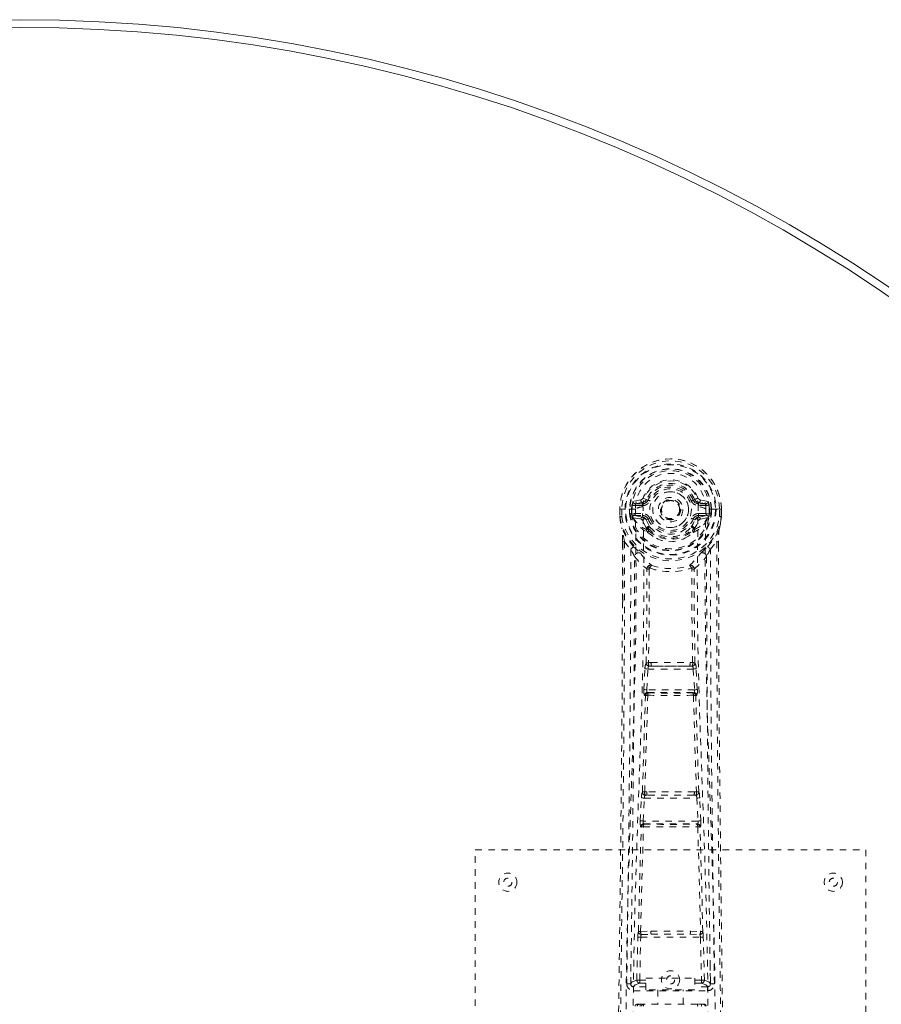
# Model space of a CAD drawing. Header units: inches. Extents: x 12.2 to 59.7, y 3.8 to 40.
# Tile 4 of 5: x 36 to 49.2, y 24.9 to 40. Entities that reach past the tile are written whole.
import ezdxf

# ---------------------------------------------------------------- set-up
doc = ezdxf.new("R2010")
doc.units = ezdxf.units.IN
doc.header["$MEASUREMENT"] = 0
doc.linetypes.add('SLD-Dashed', pattern=[0.075, 0.05, -0.025])
doc.linetypes.add('SLD-Solid', pattern=[0])

msp = doc.modelspace()

# ---------------------------------------------------------------- linework, layer by layer
at = {"color": 7, "linetype": 'SLD-Dashed', "lineweight": 0}
for p, q in [((45.592, 32.656), (45.537, 32.679)), ((45.504, 32.651), (45.385, 32.628)), ((45.416, 32.592), (45.532, 32.612)), ((45.416, 32.592), (45.416, 32.562)), ((45.532, 32.592), (45.416, 32.592)), ((45.532, 32.562), (45.416, 32.562)), ((45.532, 32.612), (45.532, 32.592)), ((45.532, 32.562), (45.532, 32.592)), ((45.537, 32.545), (45.537, 32.547)), ((45.592, 32.656), (45.614, 32.646)), ((46.308, 32.646), (46.33, 32.656)), ((46.33, 32.656), (46.333, 32.648)), ((46.384, 32.547), (46.384, 32.545)), ((46.39, 32.612), (46.506, 32.592)), ((46.39, 32.612), (46.39, 32.592)), ((46.506, 32.592), (46.39, 32.592)), ((46.39, 32.562), (46.39, 32.592)), ((46.506, 32.562), (46.39, 32.562)), ((46.536, 32.628), (46.418, 32.651)), ((46.506, 32.562), (46.506, 32.592)), ((45.185, 32.511), (45.181, 32.51)), ((45.181, 32.51), (45.181, 32.394)), ((45.181, 32.394), (45.181, 32.39)), ((45.182, 32.511), (45.182, 32.394)), ((45.238, 32.51), (45.185, 32.511)), ((45.211, 32.508), (45.211, 32.394)), ((45.261, 32.51), (45.238, 32.51)), ((45.42, 32.51), (45.261, 32.51)), ((45.332, 32.437), (45.332, 32.508)), ((45.332, 32.437), (45.362, 32.438)), ((45.332, 32.437), (45.332, 32.437)), ((45.368, 32.508), (45.362, 32.508)), ((45.362, 32.508), (45.362, 32.438)), ((45.362, 32.437), (45.368, 32.419)), ((45.367, 32.429), (45.368, 32.508)), ((45.368, 32.419), (45.367, 32.429)), ((45.374, 32.392), (45.378, 32.388)), ((45.378, 32.388), (45.378, 32.387)), ((45.378, 32.388), (45.378, 32.387)), ((45.388, 32.376), (45.378, 32.387)), ((45.388, 32.376), (45.503, 32.356)), ((45.402, 32.44), (45.402, 32.41)), ((45.402, 32.44), (45.532, 32.44)), ((45.532, 32.385), (45.402, 32.41)), ((45.402, 32.41), (45.532, 32.41)), ((45.532, 32.44), (45.532, 32.41)), ((45.532, 32.385), (45.532, 32.41)), ((46.117, 32.509), (46.117, 32.501)), ((46.117, 32.501), (46.117, 32.485)), ((46.39, 32.44), (46.39, 32.41)), ((46.39, 32.44), (46.52, 32.44)), ((46.52, 32.41), (46.39, 32.385)), ((46.39, 32.385), (46.39, 32.41)), ((46.39, 32.41), (46.52, 32.41)), ((46.419, 32.356), (46.533, 32.376)), ((46.66, 32.51), (46.502, 32.51)), ((46.52, 32.41), (46.52, 32.44)), ((46.533, 32.376), (46.534, 32.376)), ((46.533, 32.376), (46.533, 32.376)), ((46.544, 32.388), (46.534, 32.376)), ((46.544, 32.388), (46.548, 32.392)), ((46.554, 32.508), (46.56, 32.508)), ((46.554, 32.429), (46.554, 32.508)), ((46.559, 32.437), (46.554, 32.419)), ((46.554, 32.419), (46.554, 32.429)), ((46.56, 32.438), (46.56, 32.508)), ((46.56, 32.438), (46.589, 32.437)), ((46.589, 32.508), (46.589, 32.437)), ((46.589, 32.508), (46.589, 32.508)), ((46.589, 32.437), (46.589, 32.437)), ((46.683, 32.51), (46.66, 32.51)), ((46.736, 32.511), (46.683, 32.51)), ((46.711, 32.394), (46.711, 32.508)), ((46.74, 32.51), (46.736, 32.511)), ((46.739, 32.394), (46.739, 32.511)), ((46.74, 32.39), (46.741, 32.394)), ((46.741, 32.51), (46.741, 32.394)), ((45.614, 32.355), (45.587, 32.344)), ((45.616, 32.218), (45.616, 32.2)), ((46.306, 32.2), (46.306, 32.218)), ((46.335, 32.344), (46.308, 32.355)), ((45.593, 32.194), (45.592, 32.213)), ((45.612, 32.149), (45.6, 32.166)), ((46.322, 32.166), (46.31, 32.149)), ((46.329, 32.194), (46.329, 32.213)), ((45.224, 32.01), (45.221, 31.085)), ((45.225, 31.085), (45.225, 32.009)), ((45.253, 32.008), (45.349, 31.892)), ((46.572, 31.892), (46.669, 32.008)), ((46.697, 31.955), (46.697, 32.009)), ((46.698, 32.01), (46.698, 31.956)), ((45.633, 31.59), (45.633, 31.59)), ((46.288, 31.59), (46.288, 31.59)), ((45.662, 30.15), (45.622, 30.15)), ((46.3, 30.15), (46.26, 30.15)), ((45.551, 29.737), (45.567, 30.054)), ((45.595, 29.735), (45.611, 30.052)), ((45.611, 30.052), (46.31, 30.052)), ((45.63, 30.097), (45.669, 30.097)), ((46.253, 30.097), (45.669, 30.097)), ((46.253, 30.097), (46.292, 30.097)), ((46.31, 30.052), (46.327, 29.735)), ((46.371, 29.737), (46.355, 30.054)), ((45.574, 29.643), (45.56, 29.647)), ((46.327, 29.735), (45.595, 29.735)), ((45.618, 29.685), (45.604, 29.69)), ((45.604, 29.69), (46.318, 29.69)), ((46.318, 29.69), (46.303, 29.685)), ((46.348, 29.643), (46.362, 29.647)), ((45.595, 28.166), (45.563, 28.165)), ((46.359, 28.165), (46.327, 28.166)), ((45.496, 27.719), (45.513, 28.072)), ((45.54, 27.717), (45.557, 28.07)), ((45.557, 28.07), (46.364, 28.07)), ((45.604, 28.114), (45.572, 28.114)), ((46.318, 28.114), (45.604, 28.114)), ((46.318, 28.114), (46.349, 28.114)), ((46.364, 28.07), (46.381, 27.717)), ((46.426, 27.719), (46.409, 28.072)), ((46.381, 27.717), (45.54, 27.717)), ((45.502, 27.629), (45.51, 27.626)), ((45.555, 27.669), (45.547, 27.672)), ((45.547, 27.672), (46.375, 27.672)), ((46.375, 27.672), (46.367, 27.669)), ((46.412, 27.626), (46.42, 27.629)), ((42.961, 27.277), (48.961, 27.277)), ((42.961, 19.277), (42.961, 27.277)), ((48.961, 27.277), (48.961, 19.277)), ((45.5, 26.019), (45.656, 26.026)), ((46.266, 26.026), (46.422, 26.019)), ((45.442, 25.274), (45.458, 25.935)), ((45.487, 25.273), (45.502, 25.934)), ((45.502, 25.934), (46.419, 25.934)), ((45.51, 25.975), (45.663, 25.977)), ((45.663, 25.977), (46.259, 25.977)), ((46.259, 25.977), (46.411, 25.975)), ((46.419, 25.934), (46.435, 25.273)), ((46.48, 25.274), (46.464, 25.935)), ((45.352, 25.507), (45.349, 25.219)), ((46.573, 25.219), (46.57, 25.507)), ((45.487, 25.228), (45.487, 25.273)), ((45.487, 25.273), (45.581, 25.273)), ((45.581, 25.304), (46.331, 25.304)), ((45.581, 25.124), (45.581, 25.304)), ((46.331, 25.304), (46.331, 25.124)), ((46.331, 25.273), (46.435, 25.273)), ((46.435, 25.228), (46.435, 25.273)), ((45.348, 25.217), (45.35, 25.209)), ((45.393, 25.171), (45.393, 25.111)), ((45.581, 25.171), (45.393, 25.171)), ((45.393, 25.111), (46.529, 25.111)), ((45.487, 25.228), (45.581, 25.228)), ((46.331, 25.124), (45.581, 25.124)), ((45.766, 25.124), (45.766, 24.902)), ((46.156, 24.902), (46.156, 25.124)), ((46.331, 25.228), (46.435, 25.228)), ((46.529, 25.171), (46.331, 25.171)), ((46.529, 25.111), (46.529, 25.171)), ((46.572, 25.209), (46.574, 25.217)), ((45.462, 24.902), (45.455, 24.902)), ((45.468, 24.902), (45.458, 24.902)), ((45.475, 24.902), (45.468, 24.902)), ((45.531, 24.902), (45.477, 24.902)), ((45.493, 24.902), (45.487, 24.902)), ((45.493, 24.902), (45.531, 24.902)), ((45.552, 24.902), (45.544, 24.902)), ((46.37, 24.902), (45.552, 24.902)), ((46.377, 24.902), (46.37, 24.902)), ((46.445, 24.902), (46.391, 24.902)), ((46.391, 24.902), (46.429, 24.902)), ((46.435, 24.902), (46.429, 24.902)), ((46.454, 24.902), (46.447, 24.902)), ((46.463, 24.902), (46.454, 24.902)), ((46.467, 24.902), (46.46, 24.902))]:
    msp.add_line(p, q, dxfattribs=at)
at = {"color": 7, "linetype": 'SLD-Dashed', "lineweight": 0, "flags": 128}
for points in [[(45.537, 32.547), (45.543, 32.624), (45.566, 32.698), (45.606, 32.767), (45.659, 32.827), (45.724, 32.876), (45.798, 32.912), (45.878, 32.934), (45.961, 32.941), (46.044, 32.934), (46.124, 32.912), (46.198, 32.876), (46.263, 32.827), (46.316, 32.767), (46.355, 32.698), (46.378, 32.624), (46.384, 32.547)], [(45.416, 32.562), (45.392, 32.566), (45.373, 32.579)], [(45.382, 24.285), (45.391, 25.329), (45.412, 26.372), (45.444, 27.412), (45.482, 28.447), (45.518, 29.479), (45.544, 30.505), (45.552, 31.527), (45.538, 32.544)], [(45.532, 32.612), (45.569, 32.626), (45.583, 32.64)], [(45.583, 32.64), (45.588, 32.647), (45.592, 32.656)], [(45.642, 32.635), (45.637, 32.637), (45.631, 32.639), (45.627, 32.641), (45.623, 32.643), (45.619, 32.644), (45.617, 32.645), (45.615, 32.646), (45.614, 32.646)], [(46.28, 32.635), (46.285, 32.637), (46.29, 32.639), (46.295, 32.641), (46.299, 32.643), (46.303, 32.644), (46.305, 32.645), (46.307, 32.646), (46.308, 32.646)], [(46.54, 24.285), (46.531, 25.329), (46.51, 26.373), (46.478, 27.412), (46.44, 28.448), (46.404, 29.479), (46.378, 30.506), (46.37, 31.528), (46.384, 32.544)], [(46.549, 32.579), (46.529, 32.566), (46.506, 32.562)], [(45.181, 32.51), (45.181, 32.51), (45.182, 32.51), (45.185, 32.51), (45.188, 32.509), (45.193, 32.509), (45.198, 32.509), (45.205, 32.508), (45.211, 32.508)], [(45.181, 32.394), (45.194, 32.297), (45.21, 32.22)], [(45.181, 32.39), (45.182, 32.39), (45.184, 32.39), (45.187, 32.391), (45.191, 32.391), (45.195, 32.392), (45.2, 32.393), (45.205, 32.393), (45.211, 32.394)], [(45.211, 32.394), (45.205, 32.394), (45.198, 32.394), (45.193, 32.394), (45.188, 32.394), (45.185, 32.394), (45.182, 32.394), (45.181, 32.394), (45.181, 32.394)], [(45.181, 32.39), (45.193, 32.3), (45.212, 32.21)], [(45.273, 24.229), (45.281, 25.276), (45.3, 26.321), (45.329, 27.363), (45.364, 28.401), (45.399, 29.435), (45.424, 30.465), (45.432, 31.49), (45.42, 32.51)], [(45.362, 32.437), (45.362, 32.438), (45.362, 32.438)], [(45.367, 32.429), (45.384, 32.437), (45.402, 32.44)], [(46.649, 24.229), (46.641, 25.276), (46.622, 26.321), (46.592, 27.363), (46.557, 28.401), (46.523, 29.435), (46.498, 30.465), (46.489, 31.49), (46.502, 32.51)], [(46.52, 32.44), (46.538, 32.437), (46.554, 32.429)], [(46.56, 32.438), (46.56, 32.438), (46.559, 32.437)], [(46.56, 32.508), (46.563, 32.508), (46.57, 32.508), (46.579, 32.508), (46.589, 32.508)], [(46.71, 32.21), (46.727, 32.289), (46.74, 32.39)], [(46.711, 32.508), (46.717, 32.508), (46.723, 32.509), (46.729, 32.509), (46.734, 32.509), (46.737, 32.51), (46.74, 32.51), (46.741, 32.51), (46.74, 32.51)], [(46.741, 32.394), (46.741, 32.394), (46.74, 32.394), (46.737, 32.394), (46.734, 32.394), (46.729, 32.394), (46.723, 32.394), (46.717, 32.394), (46.711, 32.394)], [(46.74, 32.39), (46.739, 32.39), (46.738, 32.39), (46.735, 32.391), (46.731, 32.391), (46.727, 32.392), (46.722, 32.393), (46.716, 32.393), (46.711, 32.394)], [(46.741, 32.394), (46.728, 32.297), (46.712, 32.22)], [(45.21, 32.22), (45.21, 32.215), (45.212, 32.21)], [(45.53, 32.333), (45.517, 32.35), (45.503, 32.356)], [(45.592, 32.213), (45.56, 32.265), (45.53, 32.333)], [(45.587, 32.344), (45.615, 32.28), (45.644, 32.231)], [(45.642, 32.367), (45.637, 32.365), (45.631, 32.362), (45.627, 32.36), (45.623, 32.359), (45.619, 32.357), (45.617, 32.356), (45.615, 32.355), (45.614, 32.355)], [(46.277, 32.231), (46.307, 32.28), (46.335, 32.344)], [(46.28, 32.367), (46.285, 32.365), (46.29, 32.362), (46.295, 32.36), (46.299, 32.359), (46.303, 32.357), (46.305, 32.356), (46.307, 32.355), (46.308, 32.355)], [(46.329, 32.213), (46.362, 32.265), (46.392, 32.333)], [(46.392, 32.333), (46.405, 32.35), (46.419, 32.356)], [(46.71, 32.21), (46.712, 32.215), (46.712, 32.22)], [(45.392, 31.931), (45.291, 32.055), (45.212, 32.21)], [(45.612, 32.149), (45.686, 32.091), (45.743, 32.061)], [(46.178, 32.061), (46.236, 32.091), (46.31, 32.149)], [(46.53, 31.931), (46.631, 32.056), (46.71, 32.21)], [(45.253, 32.008), (45.252, 30.542), (45.243, 29.07), (45.228, 27.623), (45.226, 27.402), (45.223, 27.172), (45.221, 26.969), (45.218, 26.77), (45.215, 26.555), (45.213, 26.405), (45.211, 26.248), (45.209, 26.091), (45.208, 25.974), (45.206, 25.834), (45.204, 25.672), (45.2, 25.34), (45.197, 25.135), (45.194, 24.88), (45.19, 24.619), (45.187, 24.371), (45.184, 24.135)], [(45.224, 32.01), (45.223, 32.009), (45.224, 32.009), (45.227, 32.009), (45.23, 32.008), (45.235, 32.008), (45.241, 32.008), (45.247, 32.008), (45.253, 32.008)], [(46.669, 32.008), (46.674, 32.008), (46.681, 32.008), (46.686, 32.008), (46.691, 32.008), (46.695, 32.009), (46.698, 32.009), (46.698, 32.009), (46.698, 32.01)], [(46.669, 32.008), (46.67, 30.544), (46.679, 29.07), (46.694, 27.623), (46.696, 27.376), (46.699, 27.118), (46.702, 26.902), (46.705, 26.673), (46.708, 26.423), (46.712, 26.152), (46.714, 25.934), (46.718, 25.671), (46.722, 25.348), (46.725, 25.137), (46.728, 24.879), (46.731, 24.617), (46.735, 24.369), (46.737, 24.135)], [(46.698, 31.956), (46.706, 29.386), (46.734, 26.761), (46.767, 24.135)], [(45.349, 31.892), (45.349, 31.372), (45.347, 30.839), (45.345, 30.294), (45.341, 29.779), (45.337, 29.249), (45.332, 28.697), (45.326, 28.208), (45.323, 27.951), (45.32, 27.678), (45.317, 27.389), (45.313, 27.085), (45.309, 26.81), (45.306, 26.569), (45.304, 26.378), (45.301, 26.163), (45.297, 25.922), (45.294, 25.697), (45.292, 25.504), (45.29, 25.344), (45.288, 25.217)], [(45.409, 31.779), (45.495, 31.679), (45.595, 31.591)], [(45.487, 31.843), (45.496, 31.834), (45.502, 31.828)], [(46.326, 31.591), (46.427, 31.679), (46.513, 31.779)], [(46.42, 31.828), (46.426, 31.834), (46.435, 31.843)], [(46.634, 25.217), (46.632, 25.353), (46.63, 25.525), (46.627, 25.734), (46.624, 25.979), (46.62, 26.228), (46.617, 26.447), (46.615, 26.601), (46.614, 26.739), (46.612, 26.86), (46.61, 27.016), (46.608, 27.179), (46.606, 27.335), (46.596, 28.148), (46.587, 28.966), (46.579, 29.939), (46.574, 30.929), (46.572, 31.892)], [(45.643, 31.601), (45.638, 31.61), (45.631, 31.616), (45.624, 31.619), (45.616, 31.619), (45.608, 31.616), (45.602, 31.61), (45.597, 31.601), (45.595, 31.591)], [(46.326, 31.591), (46.324, 31.601), (46.32, 31.61), (46.314, 31.616), (46.306, 31.619), (46.298, 31.619), (46.29, 31.616), (46.284, 31.61), (46.278, 31.601)], [(45.586, 30.144), (45.596, 30.864), (45.598, 31.582)], [(45.633, 31.59), (45.632, 30.871), (45.622, 30.15)], [(46.3, 30.15), (46.289, 30.871), (46.288, 31.59)], [(46.336, 30.144), (46.325, 30.864), (46.324, 31.582)], [(45.221, 31.085), (45.215, 29.386), (45.188, 26.761), (45.155, 24.202)], [(45.662, 30.15), (45.961, 30.152), (46.26, 30.15)], [(45.567, 30.054), (45.572, 30.054), (45.583, 30.053), (45.597, 30.053), (45.611, 30.052)], [(45.63, 30.097), (45.629, 30.096), (45.627, 30.095), (45.624, 30.092), (45.619, 30.082), (45.614, 30.068), (45.611, 30.052)], [(45.669, 30.097), (45.961, 30.098), (46.253, 30.097)], [(46.31, 30.052), (46.325, 30.053), (46.339, 30.053), (46.35, 30.054), (46.355, 30.054)], [(45.551, 29.737), (45.556, 29.737), (45.566, 29.736), (45.58, 29.735), (45.595, 29.735)], [(45.563, 28.165), (45.588, 28.908), (45.61, 29.648)], [(45.604, 29.69), (45.599, 29.694), (45.596, 29.703), (45.595, 29.71), (45.594, 29.718), (45.594, 29.726), (45.595, 29.735)], [(46.312, 29.648), (46.334, 28.908), (46.359, 28.165)], [(46.327, 29.735), (46.327, 29.726), (46.327, 29.718), (46.327, 29.71), (46.326, 29.703), (46.322, 29.694), (46.318, 29.69)], [(46.327, 29.735), (46.342, 29.735), (46.356, 29.736), (46.366, 29.737), (46.371, 29.737)], [(45.528, 28.161), (45.552, 28.903), (45.574, 29.643)], [(46.394, 28.161), (46.369, 28.903), (46.348, 29.643)], [(45.513, 28.072), (45.515, 28.104), (45.515, 28.106)], [(45.513, 28.072), (45.517, 28.072), (45.528, 28.071), (45.542, 28.07), (45.557, 28.07)], [(46.364, 28.07), (46.38, 28.07), (46.394, 28.071), (46.404, 28.072), (46.409, 28.072)], [(46.409, 28.072), (46.407, 28.104), (46.406, 28.106)], [(45.496, 27.719), (45.5, 27.719), (45.511, 27.718), (45.525, 27.718), (45.54, 27.717)], [(46.381, 27.717), (46.397, 27.718), (46.411, 27.718), (46.421, 27.719), (46.426, 27.719)], [(45.466, 26.017), (45.486, 26.823), (45.51, 27.626)], [(45.5, 26.019), (45.52, 26.826), (45.545, 27.629)], [(46.377, 27.629), (46.402, 26.826), (46.422, 26.019)], [(46.456, 26.017), (46.436, 26.823), (46.412, 27.626)], [(45.656, 26.026), (45.961, 26.026), (46.266, 26.026)], [(45.458, 25.935), (45.462, 25.935), (45.473, 25.935), (45.487, 25.935), (45.502, 25.934)], [(45.663, 25.977), (45.961, 25.977), (46.259, 25.977)], [(46.419, 25.934), (46.435, 25.935), (46.449, 25.935), (46.459, 25.935), (46.464, 25.935)], [(45.442, 25.274), (45.373, 25.246), (45.348, 25.217)], [(45.442, 25.274), (45.447, 25.274), (45.457, 25.274), (45.471, 25.273), (45.487, 25.273)], [(46.435, 25.273), (46.451, 25.273), (46.465, 25.274), (46.475, 25.274), (46.48, 25.274)], [(46.574, 25.217), (46.549, 25.246), (46.48, 25.274)], [(45.393, 25.171), (45.418, 25.2), (45.487, 25.228)], [(46.435, 25.228), (46.504, 25.2), (46.529, 25.171)]]:
    msp.add_lwpolyline(points, dxfattribs=at)
at = {"color": 7, "linetype": 'SLD-Dashed', "lineweight": 0}
for centre, radius in [((45.961, 32.501), 0.7), ((45.961, 32.501), 0.69), ((45.961, 32.501), 0.623), ((45.961, 32.501), 0.32), ((45.961, 32.501), 0.275), ((45.961, 32.501), 0.188), ((45.961, 32.501), 0.156), ((45.961, 32.501), 0.142), ((45.961, 32.501), 0.139), ((45.961, 32.501), 0.138), ((43.461, 26.777), 0.14), ((43.461, 26.777), 0.0625), ((48.461, 26.777), 0.14), ((48.461, 26.777), 0.0625), ((45.961, 25.277), 0.14), ((45.961, 25.277), 0.0625)]:
    msp.add_circle(centre, radius, dxfattribs=at)
at = {"color": 7, "linetype": 'SLD-Solid', "lineweight": 15}
for radius, start, end in [(23.75, 0, 180), (23.632, 0.2864, 179.7136), (23.632, 0.2864, 179.7136)]:
    msp.add_arc((35.961, 16.277), radius, start, end, dxfattribs=at)
at = {"color": 7, "linetype": 'SLD-Dashed', "lineweight": 0}
for centre, radius, start, end in [((45.961, 32.501), 0.78, 0, 179.3038), ((45.961, 32.501), 0.78, 0.7166, 179.2834), ((45.961, 32.501), 0.75, 0.5684, 179.4316), ((45.961, 32.501), 0.629, 0.6527, 179.3473), ((45.961, 32.501), 0.599, 0.6527, 179.3473), ((45.961, 32.516), 0.541, 359.3501, 180.6499), ((45.961, 32.501), 0.459, 22.774, 157.226), ((45.961, 32.501), 0.4, 22.774, 157.226), ((45.961, 32.501), 0.376, 22.774, 157.226), ((45.961, 32.501), 0.346, 22.7739, 157.2261), ((45.495, 32.696), 0.0454, 281.2492, 337.5748), ((45.961, 32.501), 0.275, 89.9999, 270.0001), ((45.961, 32.501), 0.275, 270, 90), ((46.93, 31.303), 1.48, 111.6251, 113.9228), ((46.426, 32.696), 0.0454, 202.4859, 258.6901), ((45.961, 32.501), 0.593, 172.3909, 179.3289), ((45.577, 32.552), 0.206, 158.3424, 172.3386), ((45.415, 32.622), 0.0299, 167.8915, 271.9526), ((45.539, 32.323), 0.221, 90.3094, 122.5193), ((45.533, 32.642), 0.0301, 162.3494, 268.5749), ((45.532, 32.681), 0.089, 270, 337.226), ((45.532, 32.681), 0.119, 270.0003, 337.2257), ((46.39, 32.681), 0.119, 202.7743, 269.9997), ((46.39, 32.681), 0.089, 202.774, 270), ((46.396, 32.683), 0.0715, 209.6336, 265.2048), ((46.379, 32.312), 0.233, 58.0384, 88.5929), ((46.389, 32.642), 0.0301, 271.4253, 17.6504), ((46.507, 32.622), 0.0299, 268.0489, 12.1071), ((46.345, 32.552), 0.206, 7.6621, 21.6569), ((45.961, 32.501), 0.593, 0.6711, 7.6091), ((45.211, 32.394), 0.03, 180.0028, 185.051), ((45.961, 32.501), 0.787, 188.0937, 351.9063), ((45.961, 32.501), 0.758, 188.0937, 351.9063), ((45.359, 33.557), 1.049, 268.5385, 270.1571), ((45.961, 32.501), 0.632, 185.8273, 354.1727), ((45.961, 32.501), 0.602, 186.0327, 353.9673), ((45.454, 32.426), 0.0863, 184.567, 202.692), ((45.402, 32.379), 0.0306, 89.0735, 154.5725), ((45.831, 32.597), 0.499, 204.8894, 243.9926), ((45.769, 32.598), 0.441, 210.2262, 246.4276), ((45.533, 32.355), 0.0299, 91.0993, 178.7769), ((45.532, 32.321), 0.119, 22.7743, 89.9997), ((45.532, 32.321), 0.089, 22.774, 90), ((45.527, 32.32), 0.0649, 21.3165, 85.08), ((46.39, 32.321), 0.119, 90.0003, 157.2257), ((46.39, 32.321), 0.089, 90, 157.226), ((46.097, 32.592), 0.492, 295.7079, 335.48), ((46.153, 32.599), 0.441, 293.5931, 329.7441), ((46.395, 32.32), 0.0649, 94.921, 158.6826), ((46.389, 32.355), 0.0299, 1.1732, 88.9505), ((46.52, 32.379), 0.0306, 25.4275, 90.9265), ((46.439, 32.433), 0.116, 339.6264, 353.1145), ((44.037, 32.039), 1.187, 358.5717, 8.7902), ((45.561, 32.328), 0.031, 31.5714, 169.9019), ((45.623, 32.21), 0.0305, 44.5478, 174.2853), ((45.615, 32.173), 0.0459, 88.3093, 118.8625), ((45.961, 32.501), 0.376, 202.774, 337.226), ((45.643, 32.196), 0.0347, 87.2663, 140.6029), ((45.961, 32.513), 0.453, 220.451, 319.549), ((45.961, 32.501), 0.346, 202.7739, 337.2261), ((45.961, 32.494), 0.411, 219.7063, 320.2937), ((45.961, 32.501), 0.156, 245.2931, 290.0155), ((46.299, 32.21), 0.0305, 5.7187, 135.4482), ((46.279, 32.196), 0.0347, 39.3971, 92.7337), ((46.307, 32.173), 0.0459, 61.1375, 91.6907), ((46.361, 32.328), 0.031, 10.1789, 148.3487), ((47.885, 32.039), 1.188, 171.2125, 181.4266), ((41.739, 31.392), 3.568, 9.9432, 13.2522), ((45.615, 32.154), 0.046, 88.2963, 118.8049), ((45.637, 32.191), 0.0449, 175.0872, 213.94), ((45.651, 32.145), 0.0396, 127.1189, 174.8282), ((45.649, 32.201), 0.033, 181.8799, 228.3808), ((45.961, 32.54), 0.494, 227.4886, 312.5115), ((46.273, 32.201), 0.033, 311.6163, 358.1196), ((46.271, 32.145), 0.0396, 5.1729, 52.879), ((46.307, 32.154), 0.046, 61.1933, 91.7056), ((46.284, 32.191), 0.0448, 326.223, 4.9354), ((50.183, 31.392), 3.568, 166.7475, 170.0567), ((45.683, 31.574), 0.461, 129.1747, 136.3339), ((46.943, 33.51), 2.213, 225.5084, 228.8669), ((45.961, 32.481), 0.473, 242.6137, 297.3865), ((44.979, 33.51), 2.213, 311.1331, 314.4916), ((46.239, 31.574), 0.461, 43.6636, 50.8258), ((-454.132, 33.098), 499.542, 359.09607, 359.8488), ((40.621, 29.343), 5.371, 26.9698, 28.3313), ((45.469, 31.777), 0.0608, 58.0021, 177.4267), ((46.233, 32.34), 0.893, 214.9889, 231.1478), ((45.689, 32.34), 0.893, 308.8524, 325.0109), ((46.452, 31.777), 0.0608, 2.5704, 122.0032), ((51.286, 29.351), 5.355, 151.6666, 153.0322), ((546.042, 33.097), 499.531, 180.15119, 180.90394), ((45.656, 31.586), 0.0608, 73.775, 175.9554), ((45.715, 31.584), 0.0738, 124.978, 166.7599), ((45.961, 32.438), 0.844, 250.0602, 289.9396), ((46.266, 31.586), 0.0608, 4.0446, 106.225), ((46.207, 31.584), 0.0738, 13.2401, 55.022), ((45.584, 31.583), 0.0133, 356.8043, 33.9339), ((45.63, 31.519), 0.0708, 87.2831, 117.2816), ((45.646, 31.589), 0.0128, 102.3369, 173.3667), ((45.961, 32.514), 0.966, 250.8188, 289.1818), ((46.276, 31.589), 0.0128, 6.6286, 77.6763), ((46.292, 31.519), 0.0708, 62.7155, 92.7167), ((46.338, 31.583), 0.0133, 146.094, 183.294), ((45.748, 30.063), 0.181, 153.5363, 182.7741), ((45.616, 30.076), 0.0735, 85.5131, 114.1475), ((45.632, 30.142), 0.0457, 178.2711, 268.1465), ((45.725, 30.139), 0.104, 173.8623, 204.0305), ((45.761, 30.137), 0.101, 172.2323, 203.4761), ((46.16, 30.137), 0.101, 336.5272, 7.7643), ((46.197, 30.139), 0.104, 335.9695, 6.1377), ((46.29, 30.142), 0.0457, 271.854, 1.7285), ((46.306, 30.077), 0.073, 65.7474, 94.5964), ((46.174, 30.063), 0.181, 357.2185, 26.4663), ((46.253, 30.054), 0.0575, 357.8272, 47.585), ((45.711, 29.708), 0.163, 169.7772, 201.8746), ((45.605, 29.645), 0.0451, 90.8618, 176.7715), ((45.619, 29.64), 0.0451, 90.8975, 176.6062), ((45.603, 29.574), 0.0749, 85.0969, 112.946), ((45.667, 29.654), 0.0574, 147.5036, 185.9264), ((45.961, 67.01), 37.363, 269.4615, 270.5383), ((45.961, 62.277), 32.594, 269.3981, 270.6019), ((46.303, 29.64), 0.0451, 3.3939, 89.1024), ((46.254, 29.654), 0.0578, 354.2253, 32.3446), ((46.318, 29.573), 0.075, 67.0745, 94.8902), ((46.317, 29.645), 0.0451, 3.2285, 89.1382), ((46.211, 29.708), 0.163, 338.1271, 10.2204), ((45.652, 28.104), 0.136, 155.3358, 179.2476), ((45.555, 28.081), 0.0843, 84.8705, 108.7983), ((45.573, 28.16), 0.0448, 177.9383, 222.9033), ((45.649, 28.155), 0.0869, 173.4615, 208.3406), ((45.675, 28.154), 0.0814, 171.2464, 208.69), ((45.961, -4.622), 32.79, 89.3606, 90.6393), ((46.246, 28.154), 0.0814, 331.3092, 8.7546), ((46.273, 28.155), 0.0867, 331.626, 6.5726), ((46.348, 28.16), 0.0456, 271.2549, 1.823), ((46.367, 28.082), 0.0837, 71.1216, 95.2097), ((46.271, 28.104), 0.136, 0.7176, 24.7112), ((45.572, 28.157), 0.0424, 220.4473, 270.4165), ((45.625, 28.071), 0.068, 141.1071, 181.631), ((45.961, -5.242), 33.358, 89.3871, 90.6129), ((46.296, 28.071), 0.068, 358.3643, 38.9033), ((45.702, 27.688), 0.209, 171.5827, 196.4957), ((45.595, 27.702), 0.0563, 164.2674, 211.7584), ((46.327, 27.702), 0.0563, 328.2416, 15.7326), ((46.219, 27.688), 0.209, 343.5084, 8.4125), ((45.547, 27.627), 0.0451, 90.5943, 177.0796), ((45.555, 27.623), 0.0451, 90.6209, 177.0112), ((45.537, 27.539), 0.0908, 85.1448, 107.028), ((45.599, 27.636), 0.0546, 143.5203, 186.9859), ((45.961, 64.274), 36.647, 269.3489, 270.651), ((45.961, 60.482), 32.816, 269.2909, 270.7091), ((46.367, 27.623), 0.0451, 2.9882, 89.3797), ((46.323, 27.636), 0.055, 353.1617, 36.3321), ((46.375, 27.627), 0.0451, 2.9204, 89.4057), ((46.385, 27.539), 0.091, 73.0016, 94.8395), ((45.859, 25.935), 0.401, 168.1479, 179.9219), ((45.492, 25.881), 0.139, 86.8577, 100.6186), ((45.512, 26.021), 0.0456, 184.1739, 268.2458), ((45.61, 26.023), 0.111, 181.7847, 205.6599), ((45.744, 26.014), 0.0889, 172.3653, 204.3941), ((46.178, 26.014), 0.0888, 335.6043, 7.6364), ((46.313, 26.023), 0.109, 334.2109, 358.3446), ((46.41, 26.021), 0.0456, 271.7543, 355.8262), ((46.43, 25.879), 0.141, 79.4661, 93.0576), ((46.063, 25.935), 0.401, 0.075, 11.8396), ((45.608, 25.935), 0.105, 157.5266, 180.3682), ((46.314, 25.935), 0.105, 359.633, 22.4705), ((45.487, 25.273), 0.0451, 179.0372, 269.5689), ((46.435, 25.273), 0.0451, 270.4307, 0.9006), ((45.324, 26.814), 1.597, 268.7154, 270.868), ((45.393, 25.216), 0.105, 179.2624, 269.9954), ((45.392, 25.213), 0.0423, 186.5691, 271.9627), ((46.529, 25.216), 0.105, 270.0044, 0.7378), ((46.53, 25.213), 0.0423, 268.0373, 353.4309), ((46.598, 26.814), 1.598, 269.1328, 271.2843), ((45.445, 24.872), 0.03, 90.0046, 178.0052), ((45.482, 24.867), 0.0356, 82.0677, 170.2942), ((45.937, 24.88), 0.445, 177.1783, 180.911), ((45.545, 24.872), 0.0299, 90.1874, 178.2025), ((45.581, 24.879), 0.0369, 141.8596, 189.6642), ((46.342, 24.879), 0.0354, 349.2791, 39.1992), ((45.991, 24.88), 0.445, 359.089, 2.8217), ((46.463, 24.872), 0.03, 1.9688, 89.971), ((46.477, 24.872), 0.03, 1.9948, 89.9954)]:
    msp.add_arc(centre, radius, start, end, dxfattribs=at)

doc.saveas('drawing.dxf')
